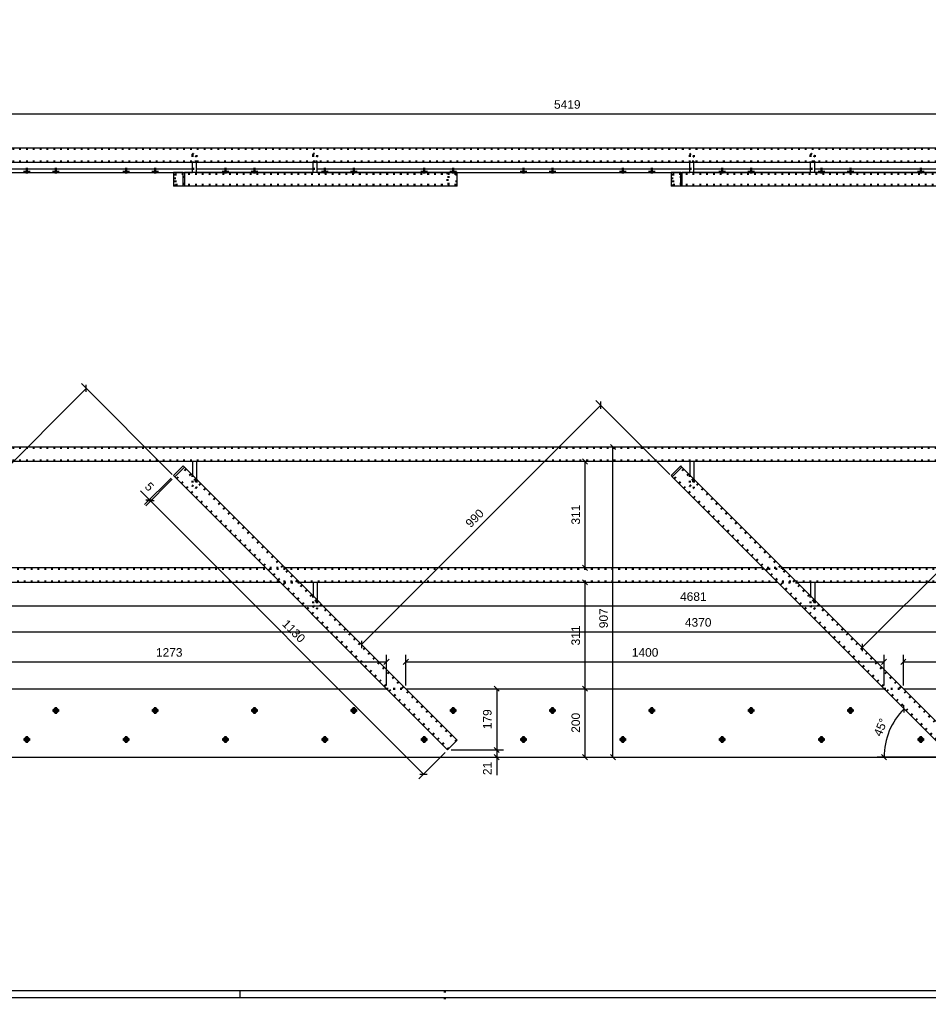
# Model space of a CAD drawing. Header units: millimetres. Extents: x -556 to 285, y -465 to 129.
# Tile 2 of 11: x -409 to -143, y -462 to -174. Entities that reach past the tile are written whole.
import ezdxf

# ---------------------------------------------------------------- set-up
doc = ezdxf.new("R2010")
doc.units = ezdxf.units.MM
doc.linetypes.add('DOT', pattern=[2, 0.5, -1.5])
doc.linetypes.add('STRICHPUNKT2', pattern=[18.5, 10, -4, 0.5, -4])
doc.layers.get('0').update_dxf_attribs({"linetype": 'CONTINUOUS'})
doc.layers.add('DIM49', color=4, linetype='CONTINUOUS')
doc.layers.add('TXT_DIM49', color=2, linetype='CONTINUOUS')
doc.layers.add('LE_ALL', color=7, linetype='CONTINUOUS', lineweight=50)
doc.styles.add('ARIAL', font='arial.ttf')

# ---------------------------------------------------------------- blocks, each defined once
blk = doc.blocks.new('DINA1_00002', base_point=(-548.96, -457.66))
for p, q in [((-344.96, -457.66), (-344.96, -459.66)), ((-550.96, -459.66), (280.04, -459.66))]:
    blk.add_line(p, q)
blk.add_lwpolyline([(-548.96, -457.66), (278.04, -457.66), (278.04, 122.34)])
at = {"layer": 'LE_ALL', "linetype": 'DOT'}
blk.add_line((-284.96, -457.66), (-284.96, -461.66), dxfattribs=at)
blk = doc.blocks.new('_ZBL0025_00001')
blk.add_blockref('DINA1_00002', (-548.96, -457.66))
blk = doc.blocks.new('Brede Strip 10x200_00113', base_point=(-0.56, -218.27))
for p, q in [((-429.29, -218.27), (-358.83, -218.27)), ((-357.63, -218.27), (-323.48, -218.27)), ((-322.28, -218.27), (-213.17, -218.27)), ((-211.97, -218.27), (-177.82, -218.27)), ((-176.62, -218.27), (-67.51, -218.27))]:
    blk.add_line(p, q)
for points in [[(-429.29, -217.27), (-358.83, -217.27)], [(-357.63, -217.27), (-323.48, -217.27)], [(-322.28, -217.27), (-213.17, -217.27)], [(-211.97, -217.27), (-177.82, -217.27)], [(-176.62, -217.27), (-67.51, -217.27)]]:
    blk.add_lwpolyline(points)
at = {"layer": 'LE_ALL', "color": 3, "linetype": 'DOT'}
for p, q in [((-407.99, -218.27), (-407.99, -217.27)), ((-406.59, -218.27), (-406.59, -217.27)), ((-399.5, -218.27), (-399.5, -217.27)), ((-398.1, -218.27), (-398.1, -217.27)), ((-378.91, -218.27), (-378.91, -217.27)), ((-377.51, -218.27), (-377.51, -217.27)), ((-370.42, -218.27), (-370.42, -217.27)), ((-369.02, -218.27), (-369.02, -217.27)), ((-349.83, -218.27), (-349.83, -217.27)), ((-348.43, -218.27), (-348.43, -217.27)), ((-341.34, -218.27), (-341.34, -217.27)), ((-339.94, -218.27), (-339.94, -217.27)), ((-320.75, -218.27), (-320.75, -217.27)), ((-319.35, -218.27), (-319.35, -217.27)), ((-312.26, -218.27), (-312.26, -217.27)), ((-310.86, -218.27), (-310.86, -217.27)), ((-291.67, -218.27), (-291.67, -217.27)), ((-290.27, -218.27), (-290.27, -217.27)), ((-283.18, -218.27), (-283.18, -217.27)), ((-281.78, -218.27), (-281.78, -217.27)), ((-262.59, -218.27), (-262.59, -217.27)), ((-261.19, -218.27), (-261.19, -217.27)), ((-254.11, -218.27), (-254.11, -217.27)), ((-252.71, -218.27), (-252.71, -217.27)), ((-233.51, -218.27), (-233.51, -217.27)), ((-232.11, -218.27), (-232.11, -217.27)), ((-225.03, -218.27), (-225.03, -217.27)), ((-223.63, -218.27), (-223.63, -217.27)), ((-204.43, -218.27), (-204.43, -217.27)), ((-203.03, -218.27), (-203.03, -217.27)), ((-195.95, -218.27), (-195.95, -217.27)), ((-194.55, -218.27), (-194.55, -217.27)), ((-175.35, -218.27), (-175.35, -217.27)), ((-173.95, -218.27), (-173.95, -217.27)), ((-166.87, -218.27), (-166.87, -217.27)), ((-165.47, -218.27), (-165.47, -217.27)), ((-146.27, -218.27), (-146.27, -217.27)), ((-144.87, -218.27), (-144.87, -217.27))]:
    blk.add_line(p, q, dxfattribs=at)
for points in [[(-358.83, -217.27), (-357.63, -217.27)], [(-323.48, -217.27), (-322.28, -217.27)], [(-213.17, -217.27), (-211.97, -217.27)], [(-177.82, -217.27), (-176.62, -217.27)]]:
    blk.add_lwpolyline(points, dxfattribs=at)
blk = doc.blocks.new('_00115', base_point=(-398.8, -218.57))
at = {"layer": 'LE_ALL', "color": 1, "linetype": 'STRICHPUNKT2'}
for p, q in [((-407.29, -218.57), (-407.29, -216.97)), ((-398.8, -218.57), (-398.8, -216.97)), ((-378.21, -218.57), (-378.21, -216.97)), ((-369.72, -218.57), (-369.72, -216.97)), ((-349.13, -218.57), (-349.13, -216.97)), ((-340.64, -218.57), (-340.64, -216.97)), ((-320.05, -218.57), (-320.05, -216.97)), ((-311.56, -218.57), (-311.56, -216.97)), ((-290.97, -218.57), (-290.97, -216.97)), ((-282.48, -218.57), (-282.48, -216.97)), ((-261.89, -218.57), (-261.89, -216.97)), ((-253.41, -218.57), (-253.41, -216.97)), ((-232.81, -218.57), (-232.81, -216.97)), ((-224.33, -218.57), (-224.33, -216.97)), ((-203.73, -218.57), (-203.73, -216.97)), ((-195.25, -218.57), (-195.25, -216.97)), ((-174.65, -218.57), (-174.65, -216.97)), ((-166.17, -218.57), (-166.17, -216.97)), ((-145.57, -218.57), (-145.57, -216.97)), ((-137.09, -218.57), (-137.09, -216.97)), ((-116.49, -218.57), (-116.49, -216.97)), ((-108.01, -218.57), (-108.01, -216.97)), ((-87.42, -218.57), (-87.42, -216.97)), ((-78.93, -218.57), (-78.93, -216.97)), ((-58.34, -218.57), (-58.34, -216.97)), ((-49.85, -218.57), (-49.85, -216.97)), ((-29.26, -218.57), (-29.26, -216.97)), ((-20.77, -218.57), (-20.77, -216.97)), ((-0.18, -218.57), (-0.18, -216.97))]:
    blk.add_line(p, q, dxfattribs=at)
blk = doc.blocks.new('_00114')
blk.add_blockref('_00115', (-398.8, -218.57))
blk = doc.blocks.new('Brede Strip 10x200_00112')
for name, p in [('Brede Strip 10x200_00113', (-0.56, -218.27)), ('_00114', (0, 0))]:
    blk.add_blockref(name, p)
blk = doc.blocks.new('Constructie buis 42.4x2.6_00130', base_point=(-499.13, -215.13))
blk.add_line((-62.99, -215.39), (-499.13, -215.39))
blk.add_lwpolyline([(-62.99, -215.39), (-62.99, -211.15), (-499.13, -211.15)])
at = {"layer": 'LE_ALL', "color": 3, "linetype": 'DOT'}
blk.add_line((-62.99, -215.13), (-499.13, -215.13), dxfattribs=at)
blk.add_lwpolyline([(-62.99, -211.41), (-499.13, -211.41)], dxfattribs=at)
blk = doc.blocks.new('Constructie buis 42.4x2.6_00129')
blk.add_blockref('Constructie buis 42.4x2.6_00130', (-499.13, -215.13))
blk = doc.blocks.new('Koker 40x40x4 EN 10219-2_00157', base_point=(-138.42, -218.27))
for p, q in [((-215.5, -218.27), (-215.5, -222.27)), ((-135.6, -218.27), (-215.5, -218.27)), ((-135.6, -222.27), (-135.6, -218.27)), ((-135.6, -222.27), (-215.5, -222.27))]:
    blk.add_line(p, q)
at = {"layer": 'LE_ALL', "color": 3, "linetype": 'DOT'}
for p, q in [((-218.33, -222.27), (-218.33, -218.27)), ((-135.88, -218.67), (-215.78, -218.67)), ((-138.42, -218.27), (-138.42, -222.27)), ((-138.14, -221.87), (-138.14, -218.67)), ((-135.88, -218.67), (-135.88, -221.87))]:
    blk.add_line(p, q, dxfattribs=at)
blk.add_lwpolyline([(-135.88, -221.87), (-215.78, -221.87), (-215.78, -218.67), (-218.04, -218.67), (-218.04, -221.87), (-215.78, -221.87)], dxfattribs=at)
blk = doc.blocks.new('Koker 40x40x4 EN 10219-2_00156')
blk.add_blockref('Koker 40x40x4 EN 10219-2_00157', (-138.42, -218.27))
blk = doc.blocks.new('Massieve as 12_00159', base_point=(-211.97, -213.27))
for p, q in [((-213.17, -218.27), (-213.17, -215.39)), ((-211.97, -218.27), (-211.97, -215.39)), ((-211.97, -218.27), (-213.17, -218.27))]:
    blk.add_line(p, q)
at = {"layer": 'LE_ALL', "color": 3, "linetype": 'DOT'}
for p, q in [((-213.17, -213.27), (-213.17, -215.07)), ((-211.97, -215.07), (-213.17, -215.07)), ((-213.17, -215.39), (-213.17, -215.07)), ((-211.97, -213.27), (-211.97, -215.07)), ((-211.97, -215.39), (-211.97, -215.07))]:
    blk.add_line(p, q, dxfattribs=at)
blk.add_circle((-212.57, -213.27), 0.6, dxfattribs=at)
blk = doc.blocks.new('Massieve as 12_00158')
blk.add_blockref('Massieve as 12_00159', (-211.97, -213.27))
blk = doc.blocks.new('Strip 40x5_00161', base_point=(-218.33, -222.27))
for p, q in [((-218.68, -218.27), (-218.68, -222.27)), ((-215.85, -218.27), (-218.68, -218.27)), ((-215.85, -222.27), (-215.85, -218.27)), ((-215.85, -218.27), (-215.5, -218.27)), ((-215.5, -218.27), (-215.5, -222.27)), ((-215.85, -222.27), (-218.68, -222.27)), ((-215.5, -222.27), (-215.85, -222.27))]:
    blk.add_line(p, q)
at = {"layer": 'LE_ALL', "color": 3, "linetype": 'DOT'}
blk.add_line((-218.33, -222.27), (-218.33, -218.27), dxfattribs=at)
blk = doc.blocks.new('Strip 40x5_00160')
blk.add_blockref('Strip 40x5_00161', (-218.33, -222.27))
blk = doc.blocks.new('Massieve as 12_00163', base_point=(-176.62, -213.27))
for p, q in [((-177.82, -218.27), (-177.82, -215.39)), ((-176.62, -218.27), (-176.62, -215.39)), ((-176.62, -218.27), (-177.82, -218.27))]:
    blk.add_line(p, q)
at = {"layer": 'LE_ALL', "color": 3, "linetype": 'DOT'}
for p, q in [((-177.82, -213.27), (-177.82, -215.07)), ((-176.62, -215.07), (-177.82, -215.07)), ((-177.82, -215.39), (-177.82, -215.07)), ((-176.62, -213.27), (-176.62, -215.07)), ((-176.62, -215.39), (-176.62, -215.07))]:
    blk.add_line(p, q, dxfattribs=at)
blk.add_circle((-177.22, -213.27), 0.6, dxfattribs=at)
blk = doc.blocks.new('Massieve as 12_00162')
blk.add_blockref('Massieve as 12_00163', (-176.62, -213.27))
blk = doc.blocks.new('Baluster_00155')
for name in ['Massieve as 12_00158', 'Massieve as 12_00162', 'Strip 40x5_00160', 'Koker 40x40x4 EN 10219-2_00156']:
    blk.add_blockref(name, (0, 0))
blk = doc.blocks.new('Koker 40x40x4 EN 10219-2_00166', base_point=(-284.09, -218.27))
for p, q in [((-361.16, -218.27), (-361.16, -222.27)), ((-281.26, -218.27), (-361.16, -218.27)), ((-281.26, -222.27), (-281.26, -218.27)), ((-281.26, -222.27), (-361.16, -222.27))]:
    blk.add_line(p, q)
at = {"layer": 'LE_ALL', "color": 3, "linetype": 'DOT'}
for p, q in [((-363.99, -222.27), (-363.99, -218.27)), ((-281.54, -218.67), (-361.44, -218.67)), ((-284.09, -218.27), (-284.09, -222.27)), ((-283.8, -221.87), (-283.8, -218.67)), ((-281.54, -218.67), (-281.54, -221.87))]:
    blk.add_line(p, q, dxfattribs=at)
blk.add_lwpolyline([(-281.54, -221.87), (-361.44, -221.87), (-361.44, -218.67), (-363.71, -218.67), (-363.71, -221.87), (-361.44, -221.87)], dxfattribs=at)
blk = doc.blocks.new('Koker 40x40x4 EN 10219-2_00165')
blk.add_blockref('Koker 40x40x4 EN 10219-2_00166', (-284.09, -218.27))
blk = doc.blocks.new('Massieve as 12_00168', base_point=(-357.63, -213.27))
for p, q in [((-358.83, -218.27), (-358.83, -215.39)), ((-357.63, -218.27), (-357.63, -215.39)), ((-357.63, -218.27), (-358.83, -218.27))]:
    blk.add_line(p, q)
at = {"layer": 'LE_ALL', "color": 3, "linetype": 'DOT'}
for p, q in [((-358.83, -213.27), (-358.83, -215.07)), ((-357.63, -215.07), (-358.83, -215.07)), ((-358.83, -215.39), (-358.83, -215.07)), ((-357.63, -213.27), (-357.63, -215.07)), ((-357.63, -215.39), (-357.63, -215.07))]:
    blk.add_line(p, q, dxfattribs=at)
blk.add_circle((-358.23, -213.27), 0.6, dxfattribs=at)
blk = doc.blocks.new('Massieve as 12_00167')
blk.add_blockref('Massieve as 12_00168', (-357.63, -213.27))
blk = doc.blocks.new('Strip 40x5_00170', base_point=(-363.99, -222.27))
for p, q in [((-364.34, -218.27), (-364.34, -222.27)), ((-361.52, -218.27), (-364.34, -218.27)), ((-361.52, -222.27), (-361.52, -218.27)), ((-361.52, -218.27), (-361.16, -218.27)), ((-361.16, -218.27), (-361.16, -222.27)), ((-361.52, -222.27), (-364.34, -222.27)), ((-361.16, -222.27), (-361.52, -222.27))]:
    blk.add_line(p, q)
at = {"layer": 'LE_ALL', "color": 3, "linetype": 'DOT'}
blk.add_line((-363.99, -222.27), (-363.99, -218.27), dxfattribs=at)
blk = doc.blocks.new('Strip 40x5_00169')
blk.add_blockref('Strip 40x5_00170', (-363.99, -222.27))
blk = doc.blocks.new('Massieve as 12_00172', base_point=(-322.28, -213.27))
for p, q in [((-323.48, -218.27), (-323.48, -215.39)), ((-322.28, -218.27), (-322.28, -215.39)), ((-322.28, -218.27), (-323.48, -218.27))]:
    blk.add_line(p, q)
at = {"layer": 'LE_ALL', "color": 3, "linetype": 'DOT'}
for p, q in [((-323.48, -213.27), (-323.48, -215.07)), ((-322.28, -215.07), (-323.48, -215.07)), ((-323.48, -215.39), (-323.48, -215.07)), ((-322.28, -213.27), (-322.28, -215.07)), ((-322.28, -215.39), (-322.28, -215.07))]:
    blk.add_line(p, q, dxfattribs=at)
blk.add_circle((-322.88, -213.27), 0.6, dxfattribs=at)
blk = doc.blocks.new('Massieve as 12_00171')
blk.add_blockref('Massieve as 12_00172', (-322.28, -213.27))
blk = doc.blocks.new('Baluster_00164')
for name in ['Massieve as 12_00167', 'Massieve as 12_00171', 'Strip 40x5_00169', 'Koker 40x40x4 EN 10219-2_00165']:
    blk.add_blockref(name, (0, 0))
blk = doc.blocks.new('Hekwerk trap_00128')
for name in ['Constructie buis 42.4x2.6_00129', 'Baluster_00164', 'Baluster_00155']:
    blk.add_blockref(name, (0, 0))
blk = doc.blocks.new('Trapboom_00107')
for name in ['Hekwerk trap_00128', 'Brede Strip 10x200_00112']:
    blk.add_blockref(name, (0, 0))
blk = doc.blocks.new('Smits Agro_00106')
blk.add_blockref('Trapboom_00107', (0, 0))
blk = doc.blocks.new('Nijverdal_00105')
blk.add_blockref('Smits Agro_00106', (0, 0))
blk = doc.blocks.new('_A3D0064_00104')
blk.add_blockref('Nijverdal_00105', (0, 0))
blk = doc.blocks.new('_ANS0064_00103')
blk.add_blockref('_A3D0064_00104', (0, 0))
blk = doc.blocks.new('_D11', base_point=(-369.48, -359.96))
at = {"layer": 'DIM49', "color": 1}
for p, q in [((-429.29, -368.34), (-429.29, -359.46)), ((-301.99, -368.34), (-301.99, -359.46)), ((-428.54, -360.71), (-430.04, -362.21)), ((-429.29, -361.46), (-301.99, -361.46)), ((-302.74, -362.21), (-301.24, -360.71))]:
    blk.add_line(p, q, dxfattribs=at)
at = {"layer": 'TXT_DIM49', "style": 'ARIAL'}
blk.add_text('1273', height=2.5, dxfattribs=at).set_placement((-369.48, -359.96))
blk = doc.blocks.new('_D12', base_point=(-245.35, -382.22))
at = {"layer": 'DIM49', "color": 1}
for p, q in [((-243.1, -370.09), (-244.6, -368.59)), ((-243.85, -389.34), (-243.85, -369.34)), ((-244.6, -388.59), (-243.1, -390.09))]:
    blk.add_line(p, q, dxfattribs=at)
at = {"layer": 'TXT_DIM49', "style": 'ARIAL'}
blk.add_text('200', height=2.5, rotation=90.0002, dxfattribs=at).set_placement((-245.35, -382.22))
blk = doc.blocks.new('_D13', base_point=(-245.35, -356.66))
at = {"layer": 'DIM49', "color": 1}
for p, q in [((-243.1, -338.97), (-244.6, -337.47)), ((-243.85, -369.34), (-243.85, -338.22)), ((-244.6, -368.59), (-243.1, -370.09))]:
    blk.add_line(p, q, dxfattribs=at)
at = {"layer": 'TXT_DIM49', "style": 'ARIAL'}
blk.add_text('311', height=2.5, rotation=90.0002, dxfattribs=at).set_placement((-245.35, -356.66))
blk = doc.blocks.new('_D14', base_point=(-237.2, -351.63))
at = {"layer": 'DIM49', "color": 1}
for p, q in [((-234.95, -299.38), (-236.45, -297.88)), ((-235.7, -389.34), (-235.7, -298.63)), ((-236.45, -388.59), (-234.95, -390.09))]:
    blk.add_line(p, q, dxfattribs=at)
at = {"layer": 'TXT_DIM49', "style": 'ARIAL'}
blk.add_text('907', height=2.5, rotation=90.0002, dxfattribs=at).set_placement((-237.2, -351.63))
blk = doc.blocks.new('Brede Strip 10x200_00191', base_point=(-0.18, -383.49))
blk.add_line((-421.01, -389.34), (-0.56, -389.34))
for points in [[(-429.29, -369.34), (-301.99, -369.34)], [(-296.34, -369.34), (-156.33, -369.34)], [(-150.67, -369.34), (-10.66, -369.34)]]:
    blk.add_lwpolyline(points)
for centre in [(-398.8, -375.7), (-369.72, -375.7), (-340.64, -375.7), (-311.56, -375.7), (-282.48, -375.7), (-253.41, -375.7), (-224.33, -375.7), (-195.25, -375.7), (-166.17, -375.7), (-407.29, -384.19), (-378.21, -384.19), (-349.13, -384.19), (-320.05, -384.19), (-290.97, -384.19), (-261.89, -384.19), (-232.81, -384.19), (-203.73, -384.19), (-174.65, -384.19), (-145.57, -384.19)]:
    blk.add_circle(centre, 0.7)
at = {"layer": 'LE_ALL', "color": 3, "linetype": 'DOT'}
for points in [[(-301.99, -369.34), (-296.34, -369.34)], [(-156.33, -369.34), (-150.67, -369.34)]]:
    blk.add_lwpolyline(points, dxfattribs=at)
for name, p in [('_D14', (-237.2, -351.63)), ('_D13', (-245.35, -356.66)), ('_D11', (-369.48, -359.96)), ('_D12', (-245.35, -382.22))]:
    blk.add_blockref(name, p)
blk = doc.blocks.new('_00193', base_point=(-398.8, -375.7))
at = {"layer": 'LE_ALL', "color": 1, "linetype": 'STRICHPUNKT2'}
for p, q in [((-398.8, -375.7), (-399.8, -375.7)), ((-398.8, -375.7), (-399.8, -375.7)), ((-398.8, -375.7), (-398.8, -374.7)), ((-398.8, -375.7), (-398.8, -374.7)), ((-398.8, -375.7), (-397.8, -375.7)), ((-398.8, -375.7), (-398.8, -376.7)), ((-398.8, -375.7), (-397.8, -375.7)), ((-398.8, -375.7), (-398.8, -376.7)), ((-369.72, -375.7), (-370.72, -375.7)), ((-369.72, -375.7), (-370.72, -375.7)), ((-369.72, -375.7), (-369.72, -374.7)), ((-369.72, -375.7), (-369.72, -374.7)), ((-369.72, -375.7), (-368.72, -375.7)), ((-369.72, -375.7), (-369.72, -376.7)), ((-369.72, -375.7), (-368.72, -375.7)), ((-369.72, -375.7), (-369.72, -376.7)), ((-340.64, -375.7), (-341.64, -375.7)), ((-340.64, -375.7), (-341.64, -375.7)), ((-340.64, -375.7), (-340.64, -374.7)), ((-340.64, -375.7), (-340.64, -374.7)), ((-340.64, -375.7), (-339.64, -375.7)), ((-340.64, -375.7), (-340.64, -376.7)), ((-340.64, -375.7), (-339.64, -375.7)), ((-340.64, -375.7), (-340.64, -376.7)), ((-311.56, -375.7), (-312.56, -375.7)), ((-311.56, -375.7), (-312.56, -375.7)), ((-311.56, -375.7), (-311.56, -374.7)), ((-311.56, -375.7), (-311.56, -374.7)), ((-311.56, -375.7), (-310.56, -375.7)), ((-311.56, -375.7), (-311.56, -376.7)), ((-311.56, -375.7), (-310.56, -375.7)), ((-311.56, -375.7), (-311.56, -376.7)), ((-282.48, -375.7), (-283.48, -375.7)), ((-282.48, -375.7), (-283.48, -375.7)), ((-282.48, -375.7), (-282.48, -374.7)), ((-282.48, -375.7), (-282.48, -374.7)), ((-282.48, -375.7), (-281.48, -375.7)), ((-282.48, -375.7), (-282.48, -376.7)), ((-282.48, -375.7), (-281.48, -375.7)), ((-282.48, -375.7), (-282.48, -376.7)), ((-253.41, -375.7), (-254.41, -375.7)), ((-253.41, -375.7), (-254.41, -375.7)), ((-253.41, -375.7), (-253.41, -374.7)), ((-253.41, -375.7), (-253.41, -374.7)), ((-253.41, -375.7), (-252.41, -375.7)), ((-253.41, -375.7), (-253.41, -376.7)), ((-253.41, -375.7), (-252.41, -375.7)), ((-253.41, -375.7), (-253.41, -376.7)), ((-224.33, -375.7), (-225.33, -375.7)), ((-224.33, -375.7), (-225.33, -375.7)), ((-224.33, -375.7), (-224.33, -374.7)), ((-224.33, -375.7), (-224.33, -374.7)), ((-224.33, -375.7), (-223.33, -375.7)), ((-224.33, -375.7), (-224.33, -376.7)), ((-224.33, -375.7), (-223.33, -375.7)), ((-224.33, -375.7), (-224.33, -376.7)), ((-195.25, -375.7), (-196.25, -375.7)), ((-195.25, -375.7), (-196.25, -375.7)), ((-195.25, -375.7), (-195.25, -374.7)), ((-195.25, -375.7), (-195.25, -374.7)), ((-195.25, -375.7), (-194.25, -375.7)), ((-195.25, -375.7), (-195.25, -376.7)), ((-195.25, -375.7), (-194.25, -375.7)), ((-195.25, -375.7), (-195.25, -376.7)), ((-166.17, -375.7), (-167.17, -375.7)), ((-166.17, -375.7), (-167.17, -375.7)), ((-166.17, -375.7), (-166.17, -374.7)), ((-166.17, -375.7), (-166.17, -374.7)), ((-166.17, -375.7), (-165.17, -375.7)), ((-166.17, -375.7), (-166.17, -376.7)), ((-166.17, -375.7), (-165.17, -375.7)), ((-166.17, -375.7), (-166.17, -376.7)), ((-137.09, -375.7), (-138.09, -375.7)), ((-137.09, -375.7), (-138.09, -375.7)), ((-137.09, -375.7), (-137.09, -374.7)), ((-137.09, -375.7), (-137.09, -374.7)), ((-137.09, -375.7), (-136.09, -375.7)), ((-137.09, -375.7), (-137.09, -376.7)), ((-137.09, -375.7), (-136.09, -375.7)), ((-137.09, -375.7), (-137.09, -376.7)), ((-108.01, -375.7), (-109.01, -375.7)), ((-108.01, -375.7), (-109.01, -375.7)), ((-108.01, -375.7), (-108.01, -374.7)), ((-108.01, -375.7), (-108.01, -374.7)), ((-108.01, -375.7), (-107.01, -375.7)), ((-108.01, -375.7), (-108.01, -376.7)), ((-108.01, -375.7), (-107.01, -375.7)), ((-108.01, -375.7), (-108.01, -376.7)), ((-78.93, -375.7), (-79.93, -375.7)), ((-78.93, -375.7), (-79.93, -375.7)), ((-78.93, -375.7), (-78.93, -374.7)), ((-78.93, -375.7), (-78.93, -374.7)), ((-78.93, -375.7), (-77.93, -375.7)), ((-78.93, -375.7), (-78.93, -376.7)), ((-78.93, -375.7), (-77.93, -375.7)), ((-78.93, -375.7), (-78.93, -376.7)), ((-49.85, -375.7), (-50.85, -375.7)), ((-49.85, -375.7), (-50.85, -375.7)), ((-49.85, -375.7), (-49.85, -374.7)), ((-49.85, -375.7), (-49.85, -374.7)), ((-49.85, -375.7), (-48.85, -375.7)), ((-49.85, -375.7), (-49.85, -376.7)), ((-49.85, -375.7), (-48.85, -375.7)), ((-49.85, -375.7), (-49.85, -376.7)), ((-20.77, -375.7), (-21.77, -375.7)), ((-20.77, -375.7), (-21.77, -375.7)), ((-20.77, -375.7), (-20.77, -374.7)), ((-20.77, -375.7), (-20.77, -374.7)), ((-20.77, -375.7), (-19.77, -375.7)), ((-20.77, -375.7), (-20.77, -376.7)), ((-20.77, -375.7), (-19.77, -375.7)), ((-20.77, -375.7), (-20.77, -376.7)), ((-407.29, -384.19), (-408.29, -384.19)), ((-407.29, -384.19), (-408.29, -384.19)), ((-407.29, -384.19), (-407.29, -383.19)), ((-407.29, -384.19), (-407.29, -383.19)), ((-407.29, -384.19), (-406.29, -384.19)), ((-407.29, -384.19), (-407.29, -385.19)), ((-407.29, -384.19), (-406.29, -384.19)), ((-407.29, -384.19), (-407.29, -385.19)), ((-378.21, -384.19), (-379.21, -384.19)), ((-378.21, -384.19), (-379.21, -384.19)), ((-378.21, -384.19), (-378.21, -383.19)), ((-378.21, -384.19), (-378.21, -383.19)), ((-378.21, -384.19), (-377.21, -384.19)), ((-378.21, -384.19), (-378.21, -385.19)), ((-378.21, -384.19), (-377.21, -384.19)), ((-378.21, -384.19), (-378.21, -385.19)), ((-349.13, -384.19), (-350.13, -384.19)), ((-349.13, -384.19), (-350.13, -384.19)), ((-349.13, -384.19), (-349.13, -383.19)), ((-349.13, -384.19), (-349.13, -383.19)), ((-349.13, -384.19), (-348.13, -384.19)), ((-349.13, -384.19), (-349.13, -385.19)), ((-349.13, -384.19), (-348.13, -384.19)), ((-349.13, -384.19), (-349.13, -385.19)), ((-320.05, -384.19), (-321.05, -384.19)), ((-320.05, -384.19), (-321.05, -384.19)), ((-320.05, -384.19), (-320.05, -383.19)), ((-320.05, -384.19), (-320.05, -383.19)), ((-320.05, -384.19), (-319.05, -384.19)), ((-320.05, -384.19), (-320.05, -385.19)), ((-320.05, -384.19), (-319.05, -384.19)), ((-320.05, -384.19), (-320.05, -385.19)), ((-290.97, -384.19), (-291.97, -384.19)), ((-290.97, -384.19), (-291.97, -384.19)), ((-290.97, -384.19), (-290.97, -383.19)), ((-290.97, -384.19), (-290.97, -383.19)), ((-290.97, -384.19), (-289.97, -384.19)), ((-290.97, -384.19), (-290.97, -385.19)), ((-290.97, -384.19), (-289.97, -384.19)), ((-290.97, -384.19), (-290.97, -385.19)), ((-261.89, -384.19), (-262.89, -384.19)), ((-261.89, -384.19), (-262.89, -384.19)), ((-261.89, -384.19), (-261.89, -383.19)), ((-261.89, -384.19), (-261.89, -383.19)), ((-261.89, -384.19), (-260.89, -384.19)), ((-261.89, -384.19), (-261.89, -385.19)), ((-261.89, -384.19), (-260.89, -384.19)), ((-261.89, -384.19), (-261.89, -385.19)), ((-232.81, -384.19), (-233.81, -384.19)), ((-232.81, -384.19), (-233.81, -384.19)), ((-232.81, -384.19), (-232.81, -383.19)), ((-232.81, -384.19), (-232.81, -383.19)), ((-232.81, -384.19), (-231.81, -384.19)), ((-232.81, -384.19), (-232.81, -385.19)), ((-232.81, -384.19), (-231.81, -384.19)), ((-232.81, -384.19), (-232.81, -385.19)), ((-203.73, -384.19), (-204.73, -384.19)), ((-203.73, -384.19), (-204.73, -384.19)), ((-203.73, -384.19), (-203.73, -383.19)), ((-203.73, -384.19), (-203.73, -383.19)), ((-203.73, -384.19), (-202.73, -384.19)), ((-203.73, -384.19), (-203.73, -385.19)), ((-203.73, -384.19), (-202.73, -384.19)), ((-203.73, -384.19), (-203.73, -385.19)), ((-174.65, -384.19), (-175.65, -384.19)), ((-174.65, -384.19), (-175.65, -384.19)), ((-174.65, -384.19), (-174.65, -383.19)), ((-174.65, -384.19), (-174.65, -383.19)), ((-174.65, -384.19), (-173.65, -384.19)), ((-174.65, -384.19), (-174.65, -385.19)), ((-174.65, -384.19), (-173.65, -384.19)), ((-174.65, -384.19), (-174.65, -385.19)), ((-145.57, -384.19), (-146.57, -384.19)), ((-145.57, -384.19), (-146.57, -384.19)), ((-145.57, -384.19), (-145.57, -383.19)), ((-145.57, -384.19), (-145.57, -383.19)), ((-145.57, -384.19), (-144.57, -384.19)), ((-145.57, -384.19), (-145.57, -385.19)), ((-145.57, -384.19), (-144.57, -384.19)), ((-145.57, -384.19), (-145.57, -385.19)), ((-116.49, -384.19), (-117.49, -384.19)), ((-116.49, -384.19), (-117.49, -384.19)), ((-116.49, -384.19), (-116.49, -383.19)), ((-116.49, -384.19), (-116.49, -383.19)), ((-116.49, -384.19), (-115.49, -384.19)), ((-116.49, -384.19), (-116.49, -385.19)), ((-116.49, -384.19), (-115.49, -384.19)), ((-116.49, -384.19), (-116.49, -385.19)), ((-87.42, -384.19), (-88.42, -384.19)), ((-87.42, -384.19), (-88.42, -384.19)), ((-87.42, -384.19), (-87.42, -383.19)), ((-87.42, -384.19), (-87.42, -383.19)), ((-87.42, -384.19), (-86.42, -384.19)), ((-87.42, -384.19), (-87.42, -385.19)), ((-87.42, -384.19), (-86.42, -384.19)), ((-87.42, -384.19), (-87.42, -385.19)), ((-58.34, -384.19), (-59.34, -384.19)), ((-58.34, -384.19), (-59.34, -384.19)), ((-58.34, -384.19), (-58.34, -383.19)), ((-58.34, -384.19), (-58.34, -383.19)), ((-58.34, -384.19), (-57.34, -384.19)), ((-58.34, -384.19), (-58.34, -385.19)), ((-58.34, -384.19), (-57.34, -384.19)), ((-58.34, -384.19), (-58.34, -385.19)), ((-29.26, -384.19), (-30.26, -384.19)), ((-29.26, -384.19), (-30.26, -384.19)), ((-29.26, -384.19), (-29.26, -383.19)), ((-29.26, -384.19), (-29.26, -383.19)), ((-29.26, -384.19), (-28.26, -384.19)), ((-29.26, -384.19), (-29.26, -385.19)), ((-29.26, -384.19), (-28.26, -384.19)), ((-29.26, -384.19), (-29.26, -385.19)), ((-0.18, -384.19), (-1.18, -384.19)), ((-0.18, -384.19), (-1.18, -384.19)), ((-0.18, -384.19), (-0.18, -383.19)), ((-0.18, -384.19), (-0.18, -383.19)), ((-0.18, -384.19), (0.82, -384.19)), ((-0.18, -384.19), (-0.18, -385.19)), ((-0.18, -384.19), (0.82, -384.19)), ((-0.18, -384.19), (-0.18, -385.19))]:
    blk.add_line(p, q, dxfattribs=at)
blk = doc.blocks.new('_00192')
blk.add_blockref('_00193', (-398.8, -375.7))
blk = doc.blocks.new('Brede Strip 10x200_00190')
for name, p in [('Brede Strip 10x200_00191', (-0.18, -383.49)), ('_00192', (0, 0))]:
    blk.add_blockref(name, p)
blk = doc.blocks.new('_D18', base_point=(-214.63, -351.18))
at = {"layer": 'DIM49', "color": 1}
blk.add_line((-429.29, -352.68), (7.72, -352.68), dxfattribs=at)
at = {"layer": 'TXT_DIM49', "style": 'ARIAL'}
blk.add_text('4370', height=2.5, dxfattribs=at).set_placement((-214.63, -351.18))
blk = doc.blocks.new('_D20', base_point=(-216.05, -343.62))
at = {"layer": 'DIM49', "color": 1}
blk.add_line((-446.26, -345.12), (21.85, -345.12), dxfattribs=at)
at = {"layer": 'TXT_DIM49', "style": 'ARIAL'}
blk.add_text('4681', height=2.5, dxfattribs=at).set_placement((-216.05, -343.62))
blk = doc.blocks.new('Brede Strip 10x200_00195', base_point=(-428.37, -375.21))
for name, p in [('_D20', (-216.05, -343.62)), ('_D18', (-214.63, -351.18))]:
    blk.add_blockref(name, p)
blk = doc.blocks.new('Brede Strip 10x200_00194')
blk.add_blockref('Brede Strip 10x200_00195', (-428.37, -375.21))
blk = doc.blocks.new('Constructie buis 42.4x2.6_00208', base_point=(-62.99, -298.89))
blk.add_line((-62.99, -302.87), (-498.25, -302.87))
blk.add_lwpolyline([(-62.99, -302.87), (-62.99, -298.63), (-500, -298.63)])
at = {"layer": 'LE_ALL', "color": 3, "linetype": 'DOT'}
for p, q in [((-62.99, -298.89), (-499.9, -298.89)), ((-62.99, -302.61), (-498.36, -302.61))]:
    blk.add_line(p, q, dxfattribs=at)
blk = doc.blocks.new('Constructie buis 42.4x2.6_00207')
blk.add_blockref('Constructie buis 42.4x2.6_00208', (-62.99, -298.89))
blk = doc.blocks.new('_D25', base_point=(-245.35, -321.31))
at = {"layer": 'DIM49', "color": 1}
for p, q in [((-243.1, -303.62), (-244.6, -302.12)), ((-243.85, -333.98), (-243.85, -302.87)), ((-244.6, -333.23), (-243.1, -334.73))]:
    blk.add_line(p, q, dxfattribs=at)
at = {"layer": 'TXT_DIM49', "style": 'ARIAL'}
blk.add_text('311', height=2.5, rotation=90.0002, dxfattribs=at).set_placement((-245.35, -321.31))
blk = doc.blocks.new('Constructie buis 42.4x2.6_00210', base_point=(-27.63, -334.24))
for p, q in [((-337.35, -333.98), (-464.65, -333.98)), ((-333.11, -338.22), (-462.89, -338.22))]:
    blk.add_line(p, q)
for points in [[(-191.68, -333.98), (-331.69, -333.98)], [(-46.02, -333.98), (-186.03, -333.98)], [(-187.44, -338.22), (-327.45, -338.22)], [(-41.78, -338.22), (-181.79, -338.22)]]:
    blk.add_lwpolyline(points)
at = {"layer": 'LE_ALL', "color": 3, "linetype": 'DOT'}
for p, q in [((-331.69, -333.98), (-337.35, -333.98)), ((-27.63, -334.24), (-464.54, -334.24)), ((-27.63, -337.96), (-463, -337.96)), ((-327.45, -338.22), (-333.11, -338.22))]:
    blk.add_line(p, q, dxfattribs=at)
for points in [[(-186.03, -333.98), (-191.68, -333.98)], [(-181.79, -338.22), (-187.44, -338.22)]]:
    blk.add_lwpolyline(points, dxfattribs=at)
blk.add_blockref('_D25', (-245.35, -321.31))
blk = doc.blocks.new('Constructie buis 42.4x2.6_00209')
blk.add_blockref('Constructie buis 42.4x2.6_00210', (-27.63, -334.24))
blk = doc.blocks.new('_D26', base_point=(-427.97, -317.44))
at = {"layer": 'DIM49', "color": 1}
for p, q in [((-459.88, -351.46), (-389.87, -281.46)), ((-364.7, -306.63), (-391.29, -280.04)), ((-389.87, -282.52), (-389.87, -280.4)), ((-459.88, -350.4), (-459.88, -352.52))]:
    blk.add_line(p, q, dxfattribs=at)
at = {"layer": 'TXT_DIM49', "style": 'ARIAL'}
blk.add_text('990', height=2.5, rotation=45.0001, dxfattribs=at).set_placement((-427.97, -317.44))
blk = doc.blocks.new('Koker 40x40x4 EN 10219-2_00217', base_point=(-425.11, -391.32))
for p, q in [((-502.47, -308.87), (-505.3, -311.7)), ((-422.57, -388.77), (-502.47, -308.87)), ((-425.39, -391.6), (-505.3, -311.7)), ((-425.39, -391.6), (-422.57, -388.77))]:
    blk.add_line(p, q)
at = {"layer": 'LE_ALL', "color": 3, "linetype": 'DOT'}
for p, q in [((-422.85, -389.06), (-502.75, -309.15)), ((-425.11, -391.32), (-505.01, -311.42))]:
    blk.add_line(p, q, dxfattribs=at)
blk.add_blockref('_D26', (-427.97, -317.44))
blk = doc.blocks.new('Koker 40x40x4 EN 10219-2_00216')
blk.add_blockref('Koker 40x40x4 EN 10219-2_00217', (-425.11, -391.32))
blk = doc.blocks.new('Massieve as 12_00219', base_point=(-499.12, -314.2))
for p, q in [((-504.35, -308.97), (-505.2, -309.82)), ((-505.2, -309.82), (-504.66, -310.35)), ((-504.35, -308.97), (-503.81, -309.51))]:
    blk.add_line(p, q)
at = {"layer": 'LE_ALL', "color": 3, "linetype": 'DOT'}
for p, q in [((-504.66, -310.35), (-501.24, -313.78)), ((-503.81, -309.51), (-500.39, -312.93)), ((-500.39, -312.93), (-501.24, -313.78)), ((-501.24, -313.78), (-499.97, -315.05)), ((-500.39, -312.93), (-499.12, -314.2))]:
    blk.add_line(p, q, dxfattribs=at)
blk.add_circle((-499.54, -314.63), 0.6, dxfattribs=at)
blk = doc.blocks.new('Massieve as 12_00218')
blk.add_blockref('Massieve as 12_00219', (-499.12, -314.2))
blk = doc.blocks.new('Strip 40x5_00221', base_point=(-502.47, -308.87))
for p, q in [((-502.82, -308.52), (-505.65, -311.34)), ((-502.47, -308.87), (-505.3, -311.7)), ((-502.47, -308.87), (-502.82, -308.52)), ((-505.65, -311.34), (-505.3, -311.7))]:
    blk.add_line(p, q)
blk = doc.blocks.new('Strip 40x5_00220')
blk.add_blockref('Strip 40x5_00221', (-502.47, -308.87))
blk = doc.blocks.new('Massieve as 12_00223', base_point=(-463.76, -349.56))
at = {"layer": 'LE_ALL', "color": 3, "linetype": 'DOT'}
for p, q in [((-468.99, -344.32), (-469.84, -345.17)), ((-469.84, -345.17), (-465.88, -349.13)), ((-465.03, -348.28), (-465.88, -349.13)), ((-465.88, -349.13), (-464.61, -350.41))]:
    blk.add_line(p, q, dxfattribs=at)
blk.add_lwpolyline([(-468.99, -344.32), (-465.03, -348.28), (-463.76, -349.56)], dxfattribs=at)
blk.add_circle((-464.19, -349.98), 0.6, dxfattribs=at)
blk = doc.blocks.new('Massieve as 12_00222')
blk.add_blockref('Massieve as 12_00223', (-463.76, -349.56))
blk = doc.blocks.new('Baluster_00215')
for name in ['Koker 40x40x4 EN 10219-2_00216', 'Strip 40x5_00220', 'Massieve as 12_00218', 'Massieve as 12_00222']:
    blk.add_blockref(name, (0, 0))
blk = doc.blocks.new('_D27', base_point=(-130.81, -323.27))
at = {"layer": 'DIM49', "color": 1}
for p, q in [((-162.71, -357.3), (-92.71, -287.29)), ((-73.37, -306.63), (-94.12, -285.88)), ((-92.71, -288.35), (-92.71, -286.23)), ((-162.71, -356.24), (-162.71, -358.36))]:
    blk.add_line(p, q, dxfattribs=at)
at = {"layer": 'TXT_DIM49', "style": 'ARIAL'}
blk.add_text('990', height=2.5, rotation=45.0001, dxfattribs=at).set_placement((-130.81, -323.27))
blk = doc.blocks.new('_D28', base_point=(-157.19, -383.52))
at = {"layer": 'DIM49', "color": 1}
for p, q in [((-150.44, -376.26), (-150.5, -374.14)), ((-157.06, -388.57), (-155.6, -390.11)), ((-136.33, -389.34), (-158.33, -389.34))]:
    blk.add_line(p, q, dxfattribs=at)
blk.add_ellipse((-136.33, -389.34), major_axis=(20, 0), ratio=1, start_param=2.356194, end_param=3.141593, dxfattribs=at)
at = {"layer": 'TXT_DIM49', "style": 'ARIAL'}
for s, p in [('45', (-157.19, -383.52)), ('°', (-155.72, -379.98))]:
    blk.add_text(s, height=2.5, rotation=67.5002, dxfattribs=at).set_placement(p)
blk = doc.blocks.new('Koker 40x40x4 EN 10219-2_00235', base_point=(-138.14, -386.96))
for p, q in [((-215.5, -304.51), (-218.33, -307.34)), ((-135.6, -384.42), (-215.5, -304.51)), ((-138.42, -387.24), (-218.33, -307.34)), ((-138.42, -387.24), (-135.6, -384.42))]:
    blk.add_line(p, q)
at = {"layer": 'LE_ALL', "color": 3, "linetype": 'DOT'}
for p, q in [((-135.88, -384.7), (-215.78, -304.8)), ((-138.14, -386.96), (-218.04, -307.06))]:
    blk.add_line(p, q, dxfattribs=at)
for name, p in [('_D27', (-130.81, -323.27)), ('_D28', (-157.19, -383.52))]:
    blk.add_blockref(name, p)
blk = doc.blocks.new('Koker 40x40x4 EN 10219-2_00234')
blk.add_blockref('Koker 40x40x4 EN 10219-2_00235', (-138.14, -386.96))
blk = doc.blocks.new('Massieve as 12_00237', base_point=(-211.97, -310.27))
for p, q in [((-213.17, -302.87), (-213.17, -306.84)), ((-211.97, -302.87), (-213.17, -302.87)), ((-211.97, -302.87), (-211.97, -308.04))]:
    blk.add_line(p, q)
at = {"layer": 'LE_ALL', "color": 3, "linetype": 'DOT'}
for p, q in [((-213.17, -306.84), (-213.17, -308.47)), ((-211.97, -308.04), (-211.97, -308.47)), ((-211.97, -308.47), (-213.17, -308.47)), ((-213.17, -308.47), (-213.17, -310.27)), ((-211.97, -308.47), (-211.97, -310.27))]:
    blk.add_line(p, q, dxfattribs=at)
blk.add_circle((-212.57, -310.27), 0.6, dxfattribs=at)
blk = doc.blocks.new('Massieve as 12_00236')
blk.add_blockref('Massieve as 12_00237', (-211.97, -310.27))
blk = doc.blocks.new('Strip 40x5_00239', base_point=(-215.5, -304.51))
for p, q in [((-215.85, -304.16), (-218.68, -306.99)), ((-215.5, -304.51), (-218.33, -307.34)), ((-215.5, -304.51), (-215.85, -304.16)), ((-218.68, -306.99), (-218.33, -307.34))]:
    blk.add_line(p, q)
blk = doc.blocks.new('Strip 40x5_00238')
blk.add_blockref('Strip 40x5_00239', (-215.5, -304.51))
blk = doc.blocks.new('Massieve as 12_00241', base_point=(-176.62, -345.62))
for p, q in [((-177.82, -338.22), (-177.82, -342.19)), ((-176.62, -338.22), (-177.82, -338.22)), ((-176.62, -338.22), (-176.62, -343.39))]:
    blk.add_line(p, q)
at = {"layer": 'LE_ALL', "color": 3, "linetype": 'DOT'}
for p, q in [((-177.82, -342.19), (-177.82, -343.82)), ((-176.62, -343.82), (-177.82, -343.82)), ((-177.82, -343.82), (-177.82, -345.62)), ((-176.62, -343.39), (-176.62, -343.82)), ((-176.62, -343.82), (-176.62, -345.62))]:
    blk.add_line(p, q, dxfattribs=at)
blk.add_circle((-177.22, -345.62), 0.6, dxfattribs=at)
blk = doc.blocks.new('Massieve as 12_00240')
blk.add_blockref('Massieve as 12_00241', (-176.62, -345.62))
blk = doc.blocks.new('Baluster_00233')
for name in ['Koker 40x40x4 EN 10219-2_00234', 'Strip 40x5_00238', 'Massieve as 12_00236', 'Massieve as 12_00240']:
    blk.add_blockref(name, (0, 0))
blk = doc.blocks.new('_D29', base_point=(-277.36, -322.39))
at = {"layer": 'DIM49', "color": 1}
for p, q in [((-219.03, -306.63), (-240.67, -284.99)), ((-309.26, -356.41), (-239.26, -286.41)), ((-239.26, -287.47), (-239.26, -285.35)), ((-307.82, -357.85), (-310.68, -355)), ((-309.26, -355.35), (-309.26, -357.47))]:
    blk.add_line(p, q, dxfattribs=at)
at = {"layer": 'TXT_DIM49', "style": 'ARIAL'}
blk.add_text('990', height=2.5, rotation=45.0001, dxfattribs=at).set_placement((-277.36, -322.39))
blk = doc.blocks.new('_D30', base_point=(-271.23, -381.17))
at = {"layer": 'DIM49', "color": 1}
for p, q in [((-268.98, -370.09), (-270.48, -368.59)), ((-269.73, -369.34), (-269.73, -387.24)), ((-283.09, -387.24), (-267.73, -387.24)), ((-270.48, -386.49), (-268.98, -387.99))]:
    blk.add_line(p, q, dxfattribs=at)
at = {"layer": 'TXT_DIM49', "style": 'ARIAL'}
blk.add_text('179', height=2.5, rotation=90.0002, dxfattribs=at).set_placement((-271.23, -381.17))
blk = doc.blocks.new('_D31', base_point=(-271.23, -394.6))
at = {"layer": 'DIM49', "color": 1}
for p, q in [((-269.73, -381.24), (-269.73, -394.6)), ((-283.09, -387.24), (-267.73, -387.24)), ((-270.48, -386.49), (-268.98, -387.99)), ((-268.98, -390.09), (-270.48, -388.59))]:
    blk.add_line(p, q, dxfattribs=at)
at = {"layer": 'TXT_DIM49', "style": 'ARIAL'}
blk.add_text('21', height=2.5, rotation=90.0002, dxfattribs=at).set_placement((-271.23, -394.6))
blk = doc.blocks.new('Koker 40x40x4 EN 10219-2_00244', base_point=(-283.8, -386.96))
for p, q in [((-361.16, -304.51), (-363.99, -307.34)), ((-281.26, -384.42), (-361.16, -304.51)), ((-284.09, -387.24), (-363.99, -307.34)), ((-284.09, -387.24), (-281.26, -384.42))]:
    blk.add_line(p, q)
at = {"layer": 'LE_ALL', "color": 3, "linetype": 'DOT'}
for p, q in [((-281.54, -384.7), (-361.44, -304.8)), ((-283.8, -386.96), (-363.71, -307.06))]:
    blk.add_line(p, q, dxfattribs=at)
for name, p in [('_D29', (-277.36, -322.39)), ('_D30', (-271.23, -381.17)), ('_D31', (-271.23, -394.6))]:
    blk.add_blockref(name, p)
blk = doc.blocks.new('Koker 40x40x4 EN 10219-2_00243')
blk.add_blockref('Koker 40x40x4 EN 10219-2_00244', (-283.8, -386.96))
blk = doc.blocks.new('Massieve as 12_00246', base_point=(-357.63, -310.27))
for p, q in [((-358.83, -302.87), (-358.83, -306.84)), ((-357.63, -302.87), (-358.83, -302.87)), ((-357.63, -302.87), (-357.63, -308.04))]:
    blk.add_line(p, q)
at = {"layer": 'LE_ALL', "color": 3, "linetype": 'DOT'}
for p, q in [((-358.83, -306.84), (-358.83, -308.47)), ((-357.63, -308.04), (-357.63, -308.47)), ((-357.63, -308.47), (-358.83, -308.47)), ((-358.83, -308.47), (-358.83, -310.27)), ((-357.63, -308.47), (-357.63, -310.27))]:
    blk.add_line(p, q, dxfattribs=at)
blk.add_circle((-358.23, -310.27), 0.6, dxfattribs=at)
blk = doc.blocks.new('Massieve as 12_00245')
blk.add_blockref('Massieve as 12_00246', (-357.63, -310.27))
blk = doc.blocks.new('_D32', base_point=(-372.95, -310.4))
at = {"layer": 'DIM49', "color": 1}
for p, q in [((-365.05, -307.69), (-372.83, -315.47)), ((-364.7, -308.05), (-372.48, -315.83)), ((-374.01, -311.46), (-366.82, -318.65)), ((-372.48, -314.06), (-370.35, -314.06)), ((-370, -314.41), (-372.12, -314.41))]:
    blk.add_line(p, q, dxfattribs=at)
at = {"layer": 'TXT_DIM49', "style": 'ARIAL'}
blk.add_text('5', height=2.5, rotation=314.9999, dxfattribs=at).set_placement((-372.95, -310.4))
blk = doc.blocks.new('_D33', base_point=(-332.76, -350.59))
at = {"layer": 'DIM49', "color": 1}
for p, q in [((-364.7, -308.05), (-372.48, -315.83)), ((-370, -314.41), (-372.12, -314.41)), ((-371.06, -314.41), (-291.16, -394.31)), ((-284.79, -387.95), (-292.57, -395.73)), ((-292.22, -394.31), (-290.1, -394.31))]:
    blk.add_line(p, q, dxfattribs=at)
at = {"layer": 'TXT_DIM49', "style": 'ARIAL'}
blk.add_text('1130', height=2.5, rotation=314.9999, dxfattribs=at).set_placement((-332.76, -350.59))
blk = doc.blocks.new('Strip 40x5_00248', base_point=(-361.16, -304.51))
for p, q in [((-361.52, -304.16), (-364.34, -306.99)), ((-361.16, -304.51), (-363.99, -307.34)), ((-361.16, -304.51), (-361.52, -304.16)), ((-364.34, -306.99), (-363.99, -307.34))]:
    blk.add_line(p, q)
for name, p in [('_D32', (-372.95, -310.4)), ('_D33', (-332.76, -350.59))]:
    blk.add_blockref(name, p)
blk = doc.blocks.new('Strip 40x5_00247')
blk.add_blockref('Strip 40x5_00248', (-361.16, -304.51))
blk = doc.blocks.new('Massieve as 12_00250', base_point=(-322.28, -345.62))
for p, q in [((-323.48, -338.22), (-323.48, -342.19)), ((-322.28, -338.22), (-323.48, -338.22)), ((-322.28, -338.22), (-322.28, -343.39))]:
    blk.add_line(p, q)
at = {"layer": 'LE_ALL', "color": 3, "linetype": 'DOT'}
for p, q in [((-323.48, -342.19), (-323.48, -343.82)), ((-322.28, -343.82), (-323.48, -343.82)), ((-323.48, -343.82), (-323.48, -345.62)), ((-322.28, -343.39), (-322.28, -343.82)), ((-322.28, -343.82), (-322.28, -345.62))]:
    blk.add_line(p, q, dxfattribs=at)
blk.add_circle((-322.88, -345.62), 0.6, dxfattribs=at)
blk = doc.blocks.new('Massieve as 12_00249')
blk.add_blockref('Massieve as 12_00250', (-322.28, -345.62))
blk = doc.blocks.new('Baluster_00242')
for name in ['Koker 40x40x4 EN 10219-2_00243', 'Strip 40x5_00247', 'Massieve as 12_00245', 'Massieve as 12_00249']:
    blk.add_blockref(name, (0, 0))
blk = doc.blocks.new('Hekwerk trap_00206')
for name in ['Baluster_00215', 'Baluster_00242', 'Baluster_00233', 'Constructie buis 42.4x2.6_00207', 'Constructie buis 42.4x2.6_00209']:
    blk.add_blockref(name, (0, 0))
blk = doc.blocks.new('Trapboom_00185')
for name in ['Hekwerk trap_00206', 'Brede Strip 10x200_00190', 'Brede Strip 10x200_00194']:
    blk.add_blockref(name, (0, 0))
blk = doc.blocks.new('Smits Agro_00184')
blk.add_blockref('Trapboom_00185', (0, 0))
blk = doc.blocks.new('Nijverdal_00183')
blk.add_blockref('Smits Agro_00184', (0, 0))
blk = doc.blocks.new('_A3D0065_00182')
blk.add_blockref('Nijverdal_00183', (0, 0))
blk = doc.blocks.new('_ANS0065_00181')
blk.add_blockref('_A3D0065_00182', (0, 0))
blk = doc.blocks.new('_D1', base_point=(-252.95, -199.65))
at = {"layer": 'DIM49', "color": 1}
blk.add_line((-520.07, -201.15), (21.85, -201.15), dxfattribs=at)
at = {"layer": 'TXT_DIM49', "style": 'ARIAL'}
blk.add_text('5419', height=2.5, dxfattribs=at).set_placement((-252.95, -199.65))
blk = doc.blocks.new('PART_1418_00556')
blk.add_blockref('_D1', (-252.95, -199.65))
blk = doc.blocks.new('VIEW_64_00555')
blk.add_blockref('PART_1418_00556', (0, 0))
blk = doc.blocks.new('_D2', base_point=(-230.17, -359.96))
at = {"layer": 'DIM49', "color": 1}
for p, q in [((-296.34, -368.34), (-296.34, -359.46)), ((-156.33, -368.34), (-156.33, -359.46)), ((-295.59, -360.71), (-297.09, -362.21)), ((-296.34, -361.46), (-156.33, -361.46)), ((-157.08, -362.21), (-155.58, -360.71))]:
    blk.add_line(p, q, dxfattribs=at)
at = {"layer": 'TXT_DIM49', "style": 'ARIAL'}
blk.add_text('1400', height=2.5, dxfattribs=at).set_placement((-230.17, -359.96))
blk = doc.blocks.new('_D3', base_point=(-84.51, -359.96))
at = {"layer": 'DIM49', "color": 1}
for p, q in [((-150.67, -368.34), (-150.67, -359.46)), ((-10.66, -368.34), (-10.66, -359.46)), ((-149.92, -360.71), (-151.42, -362.21)), ((-150.67, -361.46), (-10.66, -361.46)), ((-11.41, -362.21), (-9.91, -360.71))]:
    blk.add_line(p, q, dxfattribs=at)
at = {"layer": 'TXT_DIM49', "style": 'ARIAL'}
blk.add_text('1400', height=2.5, dxfattribs=at).set_placement((-84.51, -359.96))
blk = doc.blocks.new('PART_1418_00559')
for name, p in [('_D2', (-230.17, -359.96)), ('_D3', (-84.51, -359.96))]:
    blk.add_blockref(name, p)
blk = doc.blocks.new('VIEW_65_00558')
blk.add_blockref('PART_1418_00559', (0, 0))
blk = doc.blocks.new('DVI_FIGURE_00521')
for name in ['VIEW_64_00555', 'VIEW_65_00558']:
    blk.add_blockref(name, (0, 0))

msp = doc.modelspace()

# ---------------------------------------------------------------- block references
for name in ['_ZBL0025_00001', 'DVI_FIGURE_00521', '_ANS0064_00103', '_ANS0065_00181']:
    msp.add_blockref(name, (0, 0))

doc.saveas('drawing.dxf')
